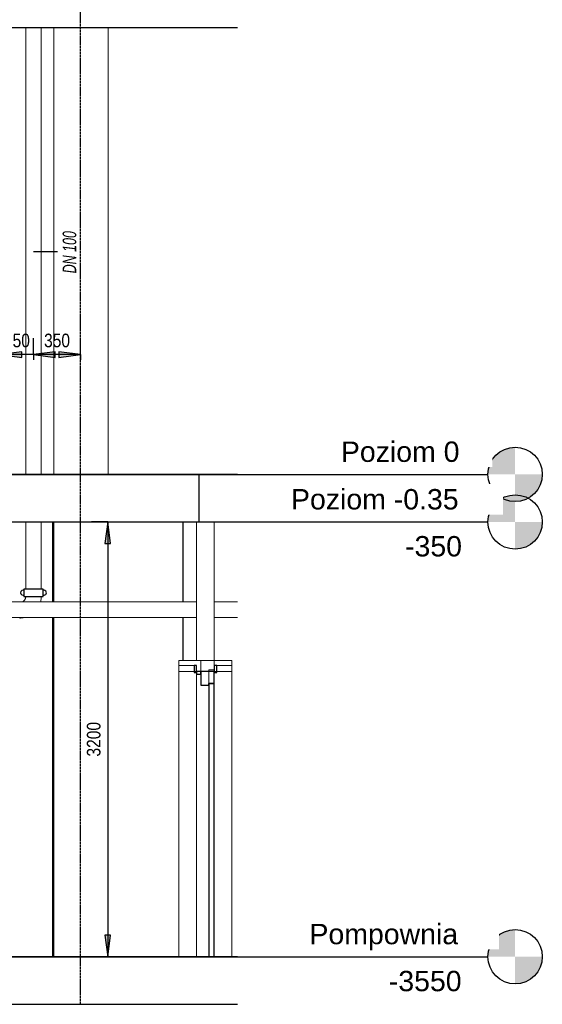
# Model space of a CAD drawing. Header units: millimetres. Extents: x 101535 to 192135, y -3968 to 17259.
# Tile 19 of 92: x 108318 to 112166, y -3900 to 3347. Entities that reach past the tile are written whole.
import ezdxf

# ---------------------------------------------------------------- set-up
doc = ezdxf.new("R2010")
doc.units = ezdxf.units.MM
doc.linetypes.add('Linia siatki', pattern=[22.224999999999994, 12.7, -3.174999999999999, 3.174999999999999, -3.174999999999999])
for name, color, linetype, lineweight in [('A-ANNO-DIMS', 7, 'Continuous', 30), ('A-ANNO-DIMS-50', 7, 'Continuous', 30), ('A-COLS', 7, 'Continuous', 18), ('A-FLOR-LEVL', 7, 'Continuous', 30), ('A-GENM', 7, 'Continuous', 18), ('A-WALL', 7, 'Continuous', 25), ('P-PIPE', 7, 'Continuous', 18), ('P-PIPE-IDEN', 7, 'Continuous', 30), ('S-COLS', 7, 'Continuous', 18), ('S-GRID', 7, 'Continuous', 30)]:
    doc.layers.add(name, color=color, linetype=linetype, lineweight=lineweight)
doc.layers.add('A-DOOR', color=5, linetype='Continuous', lineweight=25, true_color=0x0000ff)
doc.layers.add('A-FLOR', color=7, linetype='Continuous', lineweight=25, true_color=0x007f00)
doc.styles.add('Arial', font='arial.ttf', dxfattribs={"height": 149.9999999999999})
doc.styles.add('Arial Narrow', font='ARIALN.TTF', dxfattribs={"height": 99.99999999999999})
doc.styles.add('Arial Narrow_B_I', font='ARIALNBI.TTF', dxfattribs={"width": 0.8, "height": 99.99999999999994})
doc.dimstyles.new('Przekątna', dxfattribs={"dimscale": 304.8, "dimtxt": 102.343097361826, "dimasz": 0.5208333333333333, "dimexe": 0.3937007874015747, "dimexo": 0.2460629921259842, "dimgap": 0.08202099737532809, "dimtad": 1, "dimdec": 0, "dimrnd": 10, "dimzin": 0, "dimdsep": 46, "dimtxsty": 'Arial Narrow', "dimsah": 1, "dimcen": 0.09, "dimazin": 0, "dimtfac": 1, "dimtdec": 4, "dimtix": 1, "dimtmove": 0, "dimatfit": 3, "dimfxl": 1, "dimtvp": 1, "dimtolj": 1, "dimtzin": 0, "dimarcsym": 2})

# ---------------------------------------------------------------- blocks, each defined once
blk = doc.blocks.new('Bezpośredni kształt - A7-303111-Przekrój 29')
at = {"layer": 'A-FLOR'}
for p, q in [((109922.7906631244, -3550), (102813.6551796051, -3550)), ((102813.6551796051, -3900.000000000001), (109922.7906631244, -3900.000000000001))]:
    blk.add_line(p, q, dxfattribs=at)
blk = doc.blocks.new('Bezpośredni kształt - IR 026-25_3D1_2025_09_11-303276-Przekrój 29')
at = {"layer": 'A-GENM'}
for p, q in [((109750.6736558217, -1370), (109650.6736558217, -1370)), ((109650.6736558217, -1370), (109650.6736558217, -1450)), ((109750.6736558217, -1438), (109750.6736558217, -1370)), ((109750.6736558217, -1438), (109710.6736558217, -1438)), ((109710.6736558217, -1438), (109710.6736558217, -3550)), ((109710.6736558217, -1450), (109710.6736558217, -1438)), ((109710.6736558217, -1438), (109750.6736558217, -1438)), ((109750.6736558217, -3550), (109750.6736558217, -1438)), ((109650.6736558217, -1450), (109710.6736558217, -1450)), ((109710.6736558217, -3550), (109750.6736558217, -3550))]:
    blk.add_line(p, q, dxfattribs=at)
blk = doc.blocks.new('Bezpośredni kształt - 0-303277-Przekrój 29')
blk.add_blockref('Bezpośredni kształt - IR 026-25_3D1_2025_09_11-303276-Przekrój 29', (0, 0))
blk = doc.blocks.new('Bezpośredni kształt - IR 026-25_3D1_2025_09_11-303327-Przekrój 29')
at = {"layer": 'A-DOOR'}
for p, q in [((109620.6736558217, -1407), (109601.6736558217, -1407)), ((109601.6736558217, -1407), (109601.6736558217, -1457)), ((109620.6736558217, -1457), (109620.6736558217, -1407)), ((109769.6736558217, -1407), (109750.6736558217, -1407)), ((109750.6736558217, -1407), (109750.6736558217, -1457)), ((109769.6736558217, -1457), (109769.6736558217, -1407)), ((109601.6736558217, -1457), (109620.6736558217, -1457)), ((109650.6736558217, -1450), (109620.6736558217, -1450)), ((109620.6736558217, -1450), (109620.6736558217, -1469)), ((109620.6736558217, -1469), (109650.6736558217, -1469)), ((109750.6736558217, -1450), (109650.6736558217, -1450)), ((109650.6736558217, -1450), (109650.6736558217, -1550)), ((109650.6736558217, -1469), (109650.6736558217, -1450)), ((109750.6736558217, -1538.000000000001), (109750.6736558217, -1450)), ((109750.6736558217, -1457), (109769.6736558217, -1457)), ((109650.6736558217, -1550), (109710.6736558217, -1550)), ((109750.6736558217, -1538.000000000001), (109710.6736558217, -1538.000000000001)), ((109710.6736558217, -1538.000000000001), (109710.6736558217, -3550)), ((109710.6736558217, -1550), (109710.6736558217, -1538.000000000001)), ((109710.6736558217, -1538.000000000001), (109750.6736558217, -1538.000000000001)), ((109750.6736558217, -3550), (109750.6736558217, -1538.000000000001)), ((109710.6736558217, -3550), (109750.6736558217, -3550))]:
    blk.add_line(p, q, dxfattribs=at)
blk = doc.blocks.new('Bezpośredni kształt - DW1-303328-Przekrój 29')
blk.add_blockref('Bezpośredni kształt - IR 026-25_3D1_2025_09_11-303327-Przekrój 29', (0, 0))
blk = doc.blocks.new('Bezpośredni kształt - SZ1-303357-Przekrój 29')
at = {"layer": 'A-GENM'}
for p, q in [((109750.6736558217, -350), (109620.6736558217, -350)), ((109620.6736558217, -350), (109620.6736558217, -1370)), ((109750.6736558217, -1370), (109750.6736558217, -350)), ((109620.6736558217, -1370), (109750.6736558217, -1370))]:
    blk.add_line(p, q, dxfattribs=at)
blk = doc.blocks.new('Bezpośredni kształt - A7-303596-Przekrój 29')
at = {"layer": 'A-FLOR'}
for p, q in [((109922.7906631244, 0), (102813.6551796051, 0)), ((102813.6551796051, -350.0000000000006), (109922.7906631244, -350.0000000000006))]:
    blk.add_line(p, q, dxfattribs=at)
blk = doc.blocks.new('Bezpośredni kształt - A7-305078-Przekrój 29')
at = {"layer": 'A-FLOR'}
for p, q in [((109922.7906631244, 3660), (102813.6551796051, 3660)), ((102813.6551796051, 3290), (109922.7906631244, 3290))]:
    blk.add_line(p, q, dxfattribs=at)
blk = doc.blocks.new('Family - DW1-303359-Przekrój 29')
at = {"layer": 'A-GENM'}
for p, q in [((109620.6736558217, -1407), (109490.6736558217, -1407)), ((109490.6736558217, -1407), (109490.6736558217, -3550)), ((109620.6736558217, -3550), (109620.6736558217, -1407)), ((109880.6736558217, -1407), (109750.6736558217, -1407)), ((109750.6736558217, -1407), (109750.6736558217, -3550)), ((109880.6736558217, -3550), (109880.6736558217, -1407)), ((109880.6736558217, -1450), (109490.6736558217, -1450)), ((109490.6736558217, -1450), (109490.6736558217, -3550)), ((109880.6736558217, -3550), (109880.6736558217, -1450)), ((109490.6736558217, -3550), (109880.6736558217, -3550)), ((109490.6736558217, -3550), (109620.6736558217, -3550)), ((109750.6736558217, -3550), (109880.6736558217, -3550))]:
    blk.add_line(p, q, dxfattribs=at)
blk = doc.blocks.new('Family - 0-303361-Przekrój 29')
at = {"layer": 'A-GENM'}
for p, q in [((109880.6736558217, -1370), (109490.6736558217, -1370)), ((109490.6736558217, -1370), (109490.6736558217, -3550)), ((109880.6736558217, -3550), (109880.6736558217, -1370)), ((109490.6736558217, -3550), (109880.6736558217, -3550))]:
    blk.add_line(p, q, dxfattribs=at)
blk = doc.blocks.new('Bezpośredni kształt - SL6-303470-Przekrój 29')
at = {"layer": 'A-COLS'}
for p, q in [((108570.0406397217, -349.9999999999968), (108570.0406397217, -937.9585110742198)), ((108970.0406397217, -349.9999999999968), (108970.0406397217, -937.9585110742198)), ((108570.0406397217, -1052.258511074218), (108570.0406397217, -3550)), ((108970.0406397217, -1052.258511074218), (108970.0406397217, -3550))]:
    blk.add_line(p, q, dxfattribs=at)
blk = doc.blocks.new('Bezpośredni kształt - Żelbet monolityczny 400 x 400-307095-Przekrój 29')
at = {"layer": 'S-COLS'}
for p, q in [((108570.0406397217, -349.9999999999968), (108570.0406397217, -937.9585110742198)), ((108970.0406397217, -349.9999999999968), (108970.0406397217, -937.9585110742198)), ((108570.0406397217, -1052.258511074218), (108570.0406397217, -3550)), ((108970.0406397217, -1052.258511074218), (108970.0406397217, -3550))]:
    blk.add_line(p, q, dxfattribs=at)
blk = doc.blocks.new('Bezpośredni kształt - SL4-303552-Przekrój 29')
at = {"layer": 'A-COLS'}
for p, q in [((108570.0406397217, 3290), (108570.0406397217, 0)), ((108970.0406397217, 3290), (108970.0406397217, 0))]:
    blk.add_line(p, q, dxfattribs=at)
blk = doc.blocks.new('Bezpośredni kształt - Żelbet monolityczny 400 x 400-307136-Przekrój 29')
at = {"layer": 'S-COLS'}
for p, q in [((108570.0406397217, 3290), (108570.0406397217, 0)), ((108970.0406397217, 3290), (108970.0406397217, 0))]:
    blk.add_line(p, q, dxfattribs=at)
blk = doc.blocks.new('IR 026-25_3D1_2025_09_11_ifc-1-Przekrój 29')
at = {"layer": 'A-COLS', "lineweight": 18}
for name in ['Bezpośredni kształt - Żelbet monolityczny 400 x 400-307136-Przekrój 29', 'Bezpośredni kształt - Żelbet monolityczny 400 x 400-307095-Przekrój 29']:
    blk.add_blockref(name, (0, 0), dxfattribs=at)
at = {"layer": 'A-DOOR', "lineweight": 18}
blk.add_blockref('Bezpośredni kształt - DW1-303328-Przekrój 29', (0, 0), dxfattribs=at)
at = {"layer": 'A-FLOR', "lineweight": 18}
for name in ['Bezpośredni kształt - A7-305078-Przekrój 29', 'Bezpośredni kształt - A7-303596-Przekrój 29', 'Bezpośredni kształt - A7-303111-Przekrój 29']:
    blk.add_blockref(name, (0, 0), dxfattribs=at)
at = {"layer": 'A-GENM', "lineweight": 18}
for name in ['Bezpośredni kształt - SZ1-303357-Przekrój 29', 'Family - 0-303361-Przekrój 29', 'Bezpośredni kształt - 0-303277-Przekrój 29', 'Family - DW1-303359-Przekrój 29']:
    blk.add_blockref(name, (0, 0), dxfattribs=at)
at = {"layer": 'S-COLS', "lineweight": 18}
for name in ['Bezpośredni kształt - SL4-303552-Przekrój 29', 'Bezpośredni kształt - SL6-303470-Przekrój 29']:
    blk.add_blockref(name, (0, 0), dxfattribs=at)
blk = doc.blocks.new('Elbow - Grooved - Standard-V16-Przekrój 29')
at = {"layer": 'P-PIPE', "color": 30, "true_color": 0xff8000}
for p, q in [((108362.7088724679, -897.9769338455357), (108362.7088724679, -898.1460000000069)), ((108362.7088724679, -898.1459999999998), (108419.8588724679, -898.1459999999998)), ((108419.8588724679, -898.1459999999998), (108362.7088724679, -898.1459999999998)), ((108419.8588724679, -898.1459999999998), (108477.0088724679, -898.1459999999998)), ((108477.0088724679, -898.146), (108419.8588724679, -898.146)), ((108477.008872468, -898.1460000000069), (108477.008872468, -897.9769338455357)), ((108318.0048724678, -1057.149999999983), (108318.0048724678, -1052.709519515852)), ((108318.0048724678, -1052.709519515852), (108318.0048724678, -1057.149999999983))]:
    blk.add_line(p, q, dxfattribs=at)
at = {"layer": 'P-PIPE', "color": 30, "true_color": 0xff8000, "flags": 128}
for points in [[(108362.7088724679, -898.1460000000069), (108362.6731140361, -899.9336831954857), (108362.5658959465, -901.7185064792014), (108362.3873897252, -903.4976145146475), (108362.137880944, -905.2681611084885), (108361.8177687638, -907.0273137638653), (108361.4275652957, -908.7722582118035), (108360.9678947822, -910.5002029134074), (108360.4394925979, -912.2083835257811), (108359.8432040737, -913.8940673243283), (108359.1799831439, -915.5545575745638), (108358.4508908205, -917.1871978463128), (108357.6570934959, -918.789376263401), (108356.7998610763, -920.3585296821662), (108355.8805649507, -921.8921477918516), (108354.9006757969, -923.3877771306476), (108353.8617612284, -924.8430250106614), (108352.765483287, -926.2555633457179), (108351.6135957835, -927.6231323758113), (108350.4079414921, -928.9435442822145), (108349.1504492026, -930.2146866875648), (108347.8431306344, -931.4345260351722), (108346.4880772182, -932.6011108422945), (108345.0874567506, -933.7125748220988), (108343.6435099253, -934.767139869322), (108342.1585467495, -935.7631189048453), (108340.6349428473, -936.6989185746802), (108339.07513566, -937.5730417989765), (108338.3177811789, -937.9585110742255)], [(108472.0344482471, -937.6068895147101), (108473.4892557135, -931.4157848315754), (108474.695321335, -925.1714555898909), (108475.6507156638, -918.883891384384), (108476.3539102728, -912.5631509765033), (108476.8037802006, -906.2193462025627), (108476.9996057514, -899.86262579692), (108477.008872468, -898.1460000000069)], [(108318.0048724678, -1057.149999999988), (108324.3633365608, -1057.02281375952), (108330.7116284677, -1056.641458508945), (108337.0395922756, -1056.006544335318), (108343.3371045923, -1055.119086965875), (108349.5940907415, -1053.980506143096), (108355.8005408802, -1052.592623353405), (108357.0565003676, -1052.258511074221)]]:
    blk.add_lwpolyline(points, dxfattribs=at)
blk = doc.blocks.new('Victaulic-EU-FP-FireLock EZ Rigid Coupling Style 009N1 - Standard-V20-Przekrój 29')
at = {"layer": 'P-PIPE', "color": 30, "lineweight": 25, "true_color": 0xff8000}
for p, q in [((107443.1529235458, -1111.387635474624), (107433.6850851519, -1111.387635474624)), ((107433.6850851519, -1147.455635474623), (107443.1529235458, -1147.455635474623)), ((107439.4000851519, -1102.370635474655), (107439.4000851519, -1156.472635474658)), ((107582.4020851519, -1102.370635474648), (107439.4000851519, -1102.370635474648)), ((107439.4000851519, -1156.472635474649), (107582.4020851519, -1156.472635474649)), ((107443.1529235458, -1147.455635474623), (107443.1529235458, -1111.387635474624)), ((107588.1170851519, -1111.387635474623), (107578.649246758, -1111.387635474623)), ((107578.649246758, -1111.387635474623), (107578.649246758, -1147.455635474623)), ((107578.649246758, -1147.455635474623), (107588.1170851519, -1147.455635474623)), ((107582.4020851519, -1156.472635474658), (107582.4020851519, -1102.370635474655))]:
    blk.add_line(p, q, dxfattribs=at)
for centre, radius, start, end in [((107433.6850851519, -1129.421635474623), 18.0340000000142, 90, 269.9999999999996), ((107588.1170851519, -1129.421635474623), 18.03399999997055, 269.9999999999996, 90)]:
    blk.add_arc(centre, radius, start, end, dxfattribs=at)
blk = doc.blocks.new('Poziom - M_Grot poziomu - Okrąg-869912-Przekrój 29')
at = {"layer": 'A-FLOR-LEVL'}
h = blk.add_hatch(color=256, dxfattribs=at)
edge = h.paths.add_edge_path()
edge.add_line((111966.297366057, 6.441016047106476e-13), (111766.297366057, 6.441016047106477e-13))
edge.add_arc((111966.297366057, -6.970241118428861e-14), 200, 90.00000000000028, 180.0000000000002, ccw=False)
edge.add_line((111966.297366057, 199.9999999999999), (111966.297366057, 6.536993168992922e-13))
h = blk.add_hatch(color=256, dxfattribs=at)
edge = h.paths.add_edge_path()
edge.add_line((111966.297366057, -199.9999999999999), (111966.297366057, -1.307398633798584e-12))
edge.add_line((111966.297366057, -1.29542210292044e-12), (112166.297366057, -1.29542210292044e-12))
edge.add_arc((111966.297366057, -7.93115573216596e-14), 199.9999999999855, 269.9999999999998, 359.99999999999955, ccw=False)
blk.add_circle((111966.297366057, 0), 199.9999999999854, dxfattribs=at)
blk = doc.blocks.new('DIMBLOCK1-Przekrój 29')
at = {"layer": 'A-ANNO-DIMS-50'}
for points in [[(108966.9038809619, -350.0000000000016), (108946.0040469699, -508.7500000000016), (108987.8037149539, -508.7500000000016)], [(108966.9038809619, -3550.000000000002), (108987.8037149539, -3391.250000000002), (108946.0040469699, -3391.250000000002)]]:
    blk.add_hatch(color=256, dxfattribs=at).paths.add_polyline_path(points)
for p, q in [((108966.9038809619, -350.0000000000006), (108846.9038809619, -350.0000000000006)), ((108966.9038809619, -350.0000000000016), (108946.0040469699, -508.7500000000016)), ((108966.9038809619, -350.0000000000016), (108966.9038809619, -3550.000000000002)), ((108987.8037149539, -508.7500000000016), (108966.9038809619, -350.0000000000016)), ((108966.9038809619, -350.0000000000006), (109004.1570824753, -350.0000000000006)), ((108946.0040469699, -508.7500000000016), (108987.8037149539, -508.7500000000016)), ((108987.8037149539, -3391.250000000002), (108946.0040469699, -3391.250000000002)), ((108946.0040469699, -3391.250000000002), (108966.9038809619, -3550.000000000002)), ((108966.9038809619, -3550.000000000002), (108987.8037149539, -3391.250000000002)), ((108966.9038809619, -3550.000000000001), (108846.9038809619, -3550.000000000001)), ((108966.9038809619, -3550.000000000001), (109004.1570824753, -3550.000000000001))]:
    blk.add_line(p, q, dxfattribs=at)
at = {"layer": 'A-ANNO-DIMS-50', "color": 0, "insert": (108812.6629960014, -2076.710501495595), "char_height": 99.99999999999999, "width": 304.1052035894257, "attachment_point": 1, "rotation": 90, "line_spacing_factor": 0.9746961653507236, "style": 'Arial Narrow'}
blk.add_mtext('3200', dxfattribs=at)
blk = doc.blocks.new('DIMBLOCK2-Przekrój 29')
at = {"layer": 'A-ANNO-DIMS-50'}
for points in [[(108419.8588724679, 881.711146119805), (108578.6088724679, 860.8113121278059), (108578.6088724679, 902.6109801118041)], [(108765.0331010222, 881.711146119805), (108606.2831010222, 902.6109801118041), (108606.2831010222, 860.8113121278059)]]:
    blk.add_hatch(color=256, dxfattribs=at).paths.add_polyline_path(points)
for p, q in [((108419.8588724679, 881.7111461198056), (108419.8588724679, 1001.711146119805)), ((108765.0331010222, 881.7111461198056), (108765.0331010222, 1001.711146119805)), ((108578.6088724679, 902.6109801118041), (108419.8588724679, 881.711146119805)), ((108765.0331010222, 881.711146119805), (108419.8588724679, 881.711146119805)), ((108419.8588724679, 881.711146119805), (108578.6088724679, 860.8113121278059)), ((108419.8588724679, 881.7111461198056), (108419.8588724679, 844.4579446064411)), ((108578.6088724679, 860.8113121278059), (108578.6088724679, 902.6109801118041)), ((108765.0331010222, 881.711146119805), (108606.2831010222, 902.6109801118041)), ((108606.2831010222, 902.6109801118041), (108606.2831010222, 860.8113121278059)), ((108606.2831010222, 860.8113121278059), (108765.0331010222, 881.711146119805)), ((108765.0331010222, 881.7111461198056), (108765.0331010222, 844.4579446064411))]:
    blk.add_line(p, q, dxfattribs=at)
at = {"layer": 'A-ANNO-DIMS-50', "color": 0, "insert": (108497.4131106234, 1035.952031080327), "char_height": 99.99999999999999, "width": 228.0789026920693, "attachment_point": 1, "line_spacing_factor": 0.9746961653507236, "style": 'Arial Narrow'}
blk.add_mtext('350', dxfattribs=at)
blk = doc.blocks.new('DIMBLOCK3-Przekrój 29')
at = {"layer": 'A-ANNO-DIMS-50'}
for points in [[(108174.2752913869, 881.711146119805), (108015.5252913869, 902.6109801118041), (108015.5252913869, 860.8113121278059)], [(108419.8588724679, 881.711146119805), (108578.6088724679, 860.8113121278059), (108578.6088724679, 902.6109801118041)]]:
    blk.add_hatch(color=256, dxfattribs=at).paths.add_polyline_path(points)
for p, q in [((108174.2752913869, 881.7111461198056), (108174.2752913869, 1001.711146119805)), ((108419.8588724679, 881.7111461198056), (108419.8588724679, 1001.711146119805)), ((108174.2752913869, 881.711146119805), (108015.5252913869, 902.6109801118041)), ((108015.5252913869, 902.6109801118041), (108015.5252913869, 860.8113121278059)), ((108015.5252913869, 860.8113121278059), (108174.2752913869, 881.711146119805)), ((108419.8588724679, 881.711146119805), (108174.2752913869, 881.711146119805)), ((108174.2752913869, 881.7111461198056), (108174.2752913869, 844.4579446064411)), ((108578.6088724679, 902.6109801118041), (108419.8588724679, 881.711146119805)), ((108419.8588724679, 881.711146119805), (108578.6088724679, 860.8113121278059)), ((108419.8588724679, 881.7111461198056), (108419.8588724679, 844.4579446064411)), ((108578.6088724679, 860.8113121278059), (108578.6088724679, 902.6109801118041))]:
    blk.add_line(p, q, dxfattribs=at)
at = {"layer": 'A-ANNO-DIMS-50', "color": 0, "insert": (108202.0342058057, 1035.952031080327), "char_height": 99.99999999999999, "width": 228.0789026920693, "attachment_point": 1, "line_spacing_factor": 0.9746961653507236, "style": 'Arial Narrow'}
blk.add_mtext('250', dxfattribs=at)
blk = doc.blocks.new('DIMBLOCK4-Przekrój 29')
at = {"layer": 'A-ANNO-DIMS-50'}
for points in [[(103365.0331010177, 881.711146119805), (103523.7831010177, 860.8113121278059), (103523.7831010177, 902.6109801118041)], [(108174.2752913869, 881.711146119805), (108015.5252913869, 902.6109801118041), (108015.5252913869, 860.8113121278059)], [(108174.2752913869, 881.711146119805), (108333.0252913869, 860.8113121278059), (108333.0252913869, 902.6109801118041)]]:
    blk.add_hatch(color=256, dxfattribs=at).paths.add_polyline_path(points)
for p, q in [((103365.0331010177, 881.7111461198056), (103365.0331010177, 1001.711146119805)), ((108174.2752913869, 881.7111461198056), (108174.2752913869, 1001.711146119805)), ((103523.7831010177, 902.6109801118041), (103365.0331010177, 881.711146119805)), ((108174.2752913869, 881.711146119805), (103365.0331010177, 881.711146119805)), ((103365.0331010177, 881.711146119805), (103523.7831010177, 860.8113121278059)), ((103365.0331010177, 881.7111461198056), (103365.0331010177, 844.4579446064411)), ((103523.7831010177, 860.8113121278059), (103523.7831010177, 902.6109801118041)), ((108174.2752913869, 881.711146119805), (108015.5252913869, 902.6109801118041)), ((108015.5252913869, 902.6109801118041), (108015.5252913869, 860.8113121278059)), ((108015.5252913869, 860.8113121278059), (108174.2752913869, 881.711146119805)), ((108333.0252913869, 902.6109801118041), (108174.2752913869, 881.711146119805)), ((108174.2752913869, 881.711146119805), (108333.0252913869, 860.8113121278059)), ((108174.2752913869, 881.7111461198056), (108174.2752913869, 844.4579446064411)), ((108333.0252913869, 860.8113121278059), (108333.0252913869, 902.6109801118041))]:
    blk.add_line(p, q, dxfattribs=at)
at = {"layer": 'A-ANNO-DIMS-50', "color": 0, "insert": (105642.9436947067, 1035.952031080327), "char_height": 99.99999999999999, "width": 304.1052035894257, "attachment_point": 1, "line_spacing_factor": 0.9746961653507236, "style": 'Arial Narrow'}
blk.add_mtext('4810', dxfattribs=at)

msp = doc.modelspace()

# ---------------------------------------------------------------- block references
at = {"lineweight": 5}
msp.add_blockref('IR 026-25_3D1_2025_09_11_ifc-1-Przekrój 29', (0, 0), dxfattribs=at)
at = {"layer": 'A-FLOR-LEVL'}
for p in [(0, 0), (0, -350.0000000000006), (0, -3550.000000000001)]:
    msp.add_blockref('Poziom - M_Grot poziomu - Okrąg-869912-Przekrój 29', p, dxfattribs=at)

# ---------------------------------------------------------------- texts
at = {"layer": 'A-FLOR-LEVL', "char_height": 149.9999999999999, "attachment_point": 1, "style": 'Arial', "bg_fill": 3, "box_fill_scale": 1.25, "bg_fill_color": 256, "bg_fill_true_color": 13158600, "bg_fill_transparency": 0}
for s, insert, width in [('Poziom 0', (110683.1743197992, 242.1931144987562), 1078.269687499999), ('\\fArial|b0|i0|c238|p34|;0', (111463.0607902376, -103.7226436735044), 144.3037499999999), ('-350', (111155.5607902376, -453.7226436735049), 517.0884374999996), ('Pompownia', (110451.6743197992, -3307.806885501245), 1358.860312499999), ('-3550', (111036.0607902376, -3653.722643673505), 661.3921874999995)]:
    msp.add_mtext(s, dxfattribs=dict(at, insert=insert, width=width))

# ---------------------------------------------------------------- next in the draw order: linework, layer by layer
at = {"layer": 'A-FLOR'}
for p, q in [((109640.4919201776, -1.082867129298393e-12), (103270.4919092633, -1.082867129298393e-12)), ((109640.4919201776, -350.0000000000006), (109640.4919201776, -1.082867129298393e-12)), ((103270.4919092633, -350.0000000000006), (109640.4919201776, -350.0000000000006))]:
    msp.add_line(p, q, dxfattribs=at)
at = {"layer": 'A-FLOR-LEVL'}
for p, q in [((102867.3531731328, 0), (111766.2973660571, 0)), ((102867.3531731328, -350.0000000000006), (111766.2973660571, -350.0000000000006)), ((102867.3531731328, -3550.000000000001), (111766.2973660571, -3550.000000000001))]:
    msp.add_line(p, q, dxfattribs=at)
at = {"layer": 'A-WALL'}
for p, q in [((108559.858873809, -350.0000000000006), (108559.858873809, -937.9585110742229)), ((109520.4919043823, -937.9585110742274), (109520.4919043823, -350.0000000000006)), ((108559.858873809, -1052.258511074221), (108559.858873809, -3550.000000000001)), ((109520.4919043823, -1370.000000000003), (109520.4919043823, -1052.258511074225))]:
    msp.add_line(p, q, dxfattribs=at)
at = {"layer": 'P-PIPE', "color": 30, "true_color": 0xff8000}
for p, q in [((108362.7088724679, 3289.999999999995), (108362.7088724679, -8.662937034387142e-12)), ((108477.0088724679, -8.662937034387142e-12), (108477.0088724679, 3289.999999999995)), ((108362.7088724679, -350.000000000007), (108362.7088724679, -843.7900000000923)), ((108477.0088724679, -843.7900000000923), (108477.0088724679, -350.000000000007))]:
    msp.add_line(p, q, dxfattribs=at)
at = {"layer": 'P-PIPE', "color": 1, "true_color": 0xff0000}
for p, q in [((109620.6736558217, -937.9585110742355), (104331.7019092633, -937.9585110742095)), ((109922.7906631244, -937.9585110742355), (109750.6736558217, -937.9585110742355)), ((104331.7019092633, -1052.258511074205), (109620.6736558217, -1052.258511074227)), ((109750.6736558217, -1052.258511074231), (109922.7906631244, -1052.258511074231))]:
    msp.add_line(p, q, dxfattribs=at)
at = {"layer": 'P-PIPE-IDEN'}
msp.add_line((108419.8588724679, 1640.1081972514), (108595.5929515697, 1640.1081972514), dxfattribs=at)
at = {"layer": 'S-GRID', "linetype": 'Linia siatki'}
msp.add_line((108765.0331010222, -3899.999999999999), (108765.0331010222, 14671.94414917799), dxfattribs=at)

# ---------------------------------------------------------------- next in the draw order: block references
at = {"layer": 'P-PIPE', "color": 30, "lineweight": 25, "true_color": 0xff8000, "rotation": 180}
msp.add_blockref('Victaulic-EU-FP-FireLock EZ Rigid Coupling Style 009N1 - Standard-V20-Przekrój 29', (215930.75995762, -2000.26263547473), dxfattribs=at)
at = {"layer": 'P-PIPE', "color": 30, "true_color": 0xff8000}
msp.add_blockref('Elbow - Grooved - Standard-V16-Przekrój 29', (0, 0), dxfattribs=at)

# ---------------------------------------------------------------- next in the draw order: texts
at = {"layer": 'A-FLOR-LEVL', "insert": (110315.6743197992, -107.8068855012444), "char_height": 149.9999999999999, "width": 1523.206249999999, "attachment_point": 1, "style": 'Arial', "bg_fill": 3, "box_fill_scale": 1.25, "bg_fill_color": 256, "bg_fill_true_color": 13158600, "bg_fill_transparency": 0}
msp.add_mtext('Poziom -0.35', dxfattribs=at)
at = {"layer": 'P-PIPE-IDEN', "insert": (108634.4992015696, 1480.1081972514), "char_height": 99.99999999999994, "width": 384.8099999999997, "attachment_point": 1, "rotation": 90, "style": 'Arial Narrow_B_I'}
msp.add_mtext('DN 100', dxfattribs=at)

# ---------------------------------------------------------------- next in the draw order: dimensions: what is measured, and where the dimension line sits
at = {"layer": 'A-ANNO-DIMS'}
for base, p1, p2, override, picture, middle in [((103365.0331010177, 881.7111461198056), (108174.2752913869, 769.4579446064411), (103365.0331010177, 769.4579446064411), {"dimpost": '<>', "dimfxl": 4809.242190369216}, 'DIMBLOCK4-Przekrój 29', (105769.6541962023, 957.7684451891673)), ((108174.2752913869, 881.7111461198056), (108419.8588724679, 769.4579446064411), (108174.2752913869, 769.4579446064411), {"dimpost": '<>', "dimfxl": 245.583581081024}, 'DIMBLOCK3-Przekrój 29', (108297.0670819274, 957.7684451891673)), ((108419.8588724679, 881.7111461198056), (108765.0331010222, 769.4579446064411), (108419.8588724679, 769.4579446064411), {"dimpost": '<>', "dimfxl": 345.1742285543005}, 'DIMBLOCK2-Przekrój 29', (108592.4459867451, 957.7684451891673))]:
    dim = msp.add_linear_dim(base=base, p1=p1, p2=p2, dimstyle='Przekątna', override=override, dxfattribs=at)
    dim.commit()
    dim.dimension.update_dxf_attribs({"geometry": picture, "text_midpoint": middle})
dim = msp.add_linear_dim(base=(108966.903880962, -3550.000000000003), p1=(109079.1570824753, -350.0000000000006), p2=(109079.1570824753, -3550.000000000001), angle=89.99999999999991, dimstyle='Przekątna', override={"dimpost": '<>', "dimfxl": 3200}, dxfattribs=at)
dim.commit()
dim.dimension.update_dxf_attribs({"geometry": 'DIMBLOCK1-Przekrój 29', "text_midpoint": (108890.8465818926, -1950.000000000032)})

doc.saveas('drawing.dxf')
